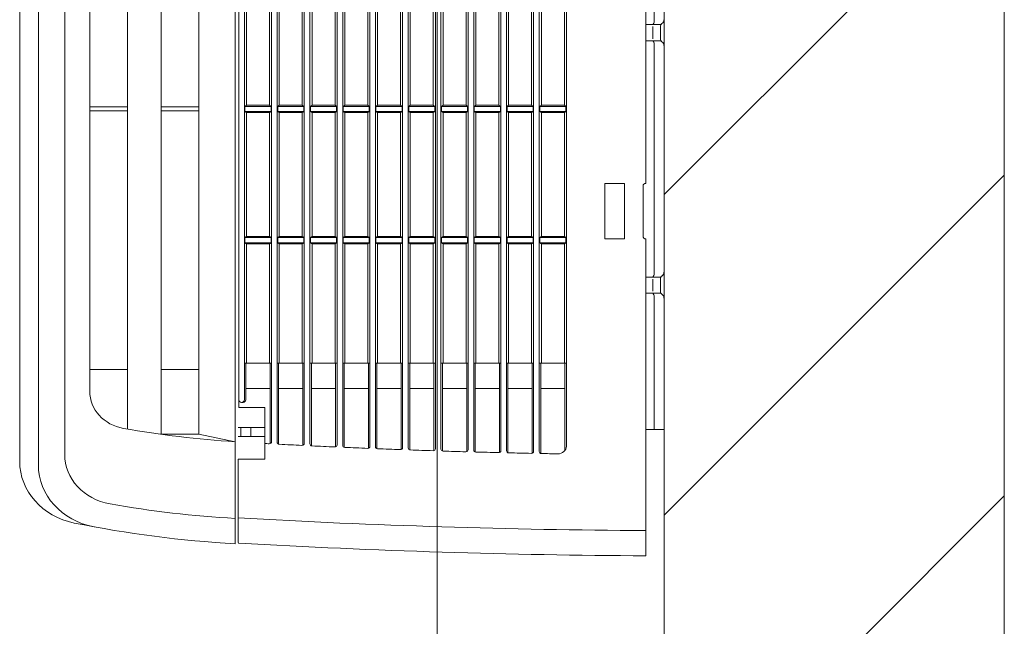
# Model space of a CAD drawing. Header units: millimetres. Extents: x -4612887 to -4536833, y -5457376 to -5415716.
# Tile 27 of 144: x -4593223 to -4592876, y -5441095 to -5440881. Entities that reach past the tile are written whole.
import ezdxf

# ---------------------------------------------------------------- set-up
doc = ezdxf.new("R2010")
doc.units = ezdxf.units.MM
doc.header["$MEASUREMENT"] = 0
doc.linetypes.add('Kropki i Kreski', pattern=[670.277762, 352.777767, -176.388884, 0, -141.111112])
for name, color, linetype, lineweight in [('is_KT-urzadzenia', 104, 'Continuous', 30), ('Osie', 8, 'Continuous', 18), ('Ściany wewnętrzne', 7, 'Continuous', 18)]:
    doc.layers.add(name, color=color, linetype=linetype, lineweight=lineweight)

msp = doc.modelspace()

# ---------------------------------------------------------------- hatches: boundary and pattern name
at = {"layer": 'Ściany wewnętrzne', "linetype": 'Continuous'}
h = msp.add_hatch(dxfattribs=at)
h.set_pattern_fill('BLOCZKI_CERAMICZNE', color=8, style=0, pattern_type=2)
h.set_pattern_definition([(45, (-4559356.9, -5416807.61), (-56.56854, 56.56854), [])])
h.paths.add_polyline_path([(-4592995.69, -5441714.1), (-4592875.69, -5441714.1), (-4592875.69, -5440667.76), (-4592895.69, -5440667.76), (-4592995.69, -5440667.76)])

# ---------------------------------------------------------------- linework, layer by layer
at = {"layer": 'is_KT-urzadzenia', "linetype": 'Continuous', "lineweight": 9}
for p, q in [((-4593146.87, -5441066.07), (-4593146.87, -5440076.83)), ((-4593216.31, -5440104.61), (-4593216.31, -5441038.28)), ((-4593222.9, -5440105.89), (-4593222.9, -5441037.01)), ((-4593207.02, -5440108.37), (-4593207.02, -5441034.52)), ((-4593122.53, -5441030.64), (-4593122.53, -5440112.26)), ((-4593120.55, -5441030.81), (-4593120.55, -5440112.08)), ((-4593110.97, -5441031.18), (-4593110.97, -5440111.71)), ((-4593109, -5441031.34), (-4593109, -5440111.55)), ((-4593099.42, -5441031.68), (-4593099.42, -5440111.22)), ((-4593097.45, -5441031.82), (-4593097.45, -5440111.07)), ((-4593087.87, -5441032.13), (-4593087.87, -5440110.77)), ((-4593085.89, -5441032.26), (-4593085.89, -5440110.64)), ((-4593076.32, -5441032.53), (-4593076.32, -5440110.37)), ((-4593074.34, -5441032.64), (-4593074.34, -5440110.25)), ((-4593064.76, -5441032.88), (-4593064.76, -5440110.01)), ((-4593062.79, -5441032.98), (-4593062.79, -5440109.91)), ((-4593053.21, -5441033.19), (-4593053.21, -5440109.71)), ((-4593051.23, -5441033.27), (-4593051.23, -5440109.62)), ((-4593041.66, -5441033.45), (-4593041.66, -5440109.45)), ((-4593039.68, -5441033.52), (-4593039.68, -5440109.38)), ((-4593030.1, -5441031.66), (-4593030.1, -5440111.24)), ((-4593173.03, -5440115.26), (-4593173.03, -5441027.45)), ((-4593159.7, -5440115.45), (-4593159.7, -5441027.45)), ((-4593134.08, -5441030.05), (-4593134.08, -5440112.85)), ((-4593132.11, -5441030.24), (-4593132.11, -5440112.66)), ((-4593184.88, -5440117.04), (-4593184.88, -5441025.6)), ((-4593145.63, -5441017.97), (-4593145.63, -5440124.93)), ((-4593143.66, -5441015.29), (-4593143.66, -5440127.6)), ((-4593198.21, -5440130.65), (-4593198.21, -5441012.25)), ((-4592999.12, -5440881.59), (-4592999.12, -5440221.61)), ((-4593002.11, -5440637.37), (-4593002.11, -5440938.91)), ((-4593142.92, -5440911.29), (-4593142.92, -5440867.64)), ((-4593134.82, -5440911.29), (-4593134.82, -5440867.64)), ((-4593131.36, -5440911.29), (-4593131.36, -5440867.64)), ((-4593123.27, -5440911.29), (-4593123.27, -5440867.64)), ((-4593119.81, -5440911.29), (-4593119.81, -5440867.64)), ((-4593111.71, -5440911.29), (-4593111.71, -5440867.64)), ((-4593108.26, -5440911.29), (-4593108.26, -5440867.64)), ((-4593100.16, -5440911.29), (-4593100.16, -5440867.64)), ((-4593096.71, -5440911.29), (-4593096.71, -5440867.64)), ((-4593088.61, -5440911.29), (-4593088.61, -5440867.64)), ((-4593085.15, -5440911.29), (-4593085.15, -5440867.64)), ((-4593077.06, -5440911.29), (-4593077.06, -5440867.64)), ((-4593073.6, -5440911.29), (-4593073.6, -5440867.64)), ((-4593065.5, -5440911.29), (-4593065.5, -5440867.64)), ((-4593062.05, -5440911.29), (-4593062.05, -5440867.64)), ((-4593053.95, -5440911.29), (-4593053.95, -5440867.64)), ((-4593050.49, -5440911.29), (-4593050.49, -5440867.64)), ((-4593042.4, -5440911.29), (-4593042.4, -5440867.64)), ((-4593038.94, -5440911.29), (-4593038.94, -5440867.64)), ((-4593030.84, -5440911.29), (-4593030.84, -5440867.64)), ((-4593002.11, -5440882.9), (-4592996.88, -5440882.9)), ((-4592999.61, -5440882.9), (-4592999.32, -5440882.38)), ((-4592996.88, -5440888.18), (-4592996.88, -5440883.31)), ((-4592996.4, -5440882.54), (-4592996.52, -5440882.63)), ((-4592999.61, -5440887.9), (-4592999.61, -5440883.6)), ((-4593002.11, -5440888.6), (-4592996.88, -5440888.6)), ((-4592999.32, -5440889.11), (-4592999.61, -5440888.6)), ((-4592999.12, -5440970.67), (-4592999.12, -5440889.91)), ((-4592996.4, -5440888.95), (-4592996.52, -5440888.86)), ((-4592995.69, -5440970.25), (-4592995.69, -5440890.32)), ((-4593198.21, -5440911.96), (-4593184.88, -5440911.96)), ((-4593198.21, -5440913.3), (-4593184.88, -5440913.3)), ((-4593173.03, -5440911.96), (-4593159.7, -5440911.96)), ((-4593173.03, -5440913.3), (-4593159.7, -5440913.3)), ((-4593143.47, -5440911.74), (-4593142.92, -5440911.29)), ((-4593143.47, -5440913.52), (-4593143.47, -5440911.74)), ((-4593143.47, -5440911.74), (-4593134.27, -5440911.74)), ((-4593142.92, -5440913.96), (-4593143.47, -5440913.52)), ((-4593143.47, -5440913.52), (-4593134.27, -5440913.52)), ((-4593134.82, -5440911.29), (-4593142.92, -5440911.29)), ((-4593142.92, -5440957.61), (-4593142.92, -5440913.96)), ((-4593142.92, -5440913.96), (-4593134.82, -5440913.96)), ((-4593134.27, -5440911.74), (-4593134.82, -5440911.29)), ((-4593134.82, -5440913.96), (-4593134.27, -5440913.52)), ((-4593134.82, -5440957.61), (-4593134.82, -5440913.96)), ((-4593134.27, -5440913.52), (-4593134.27, -5440911.74)), ((-4593131.92, -5440911.74), (-4593131.36, -5440911.29)), ((-4593131.92, -5440913.52), (-4593131.92, -5440911.74)), ((-4593131.92, -5440911.74), (-4593122.71, -5440911.74)), ((-4593131.36, -5440913.96), (-4593131.92, -5440913.52)), ((-4593131.92, -5440913.52), (-4593122.71, -5440913.52)), ((-4593123.27, -5440911.29), (-4593131.36, -5440911.29)), ((-4593131.36, -5440957.61), (-4593131.36, -5440913.96)), ((-4593131.36, -5440913.96), (-4593123.27, -5440913.96)), ((-4593122.71, -5440911.74), (-4593123.27, -5440911.29)), ((-4593123.27, -5440913.96), (-4593122.71, -5440913.52)), ((-4593123.27, -5440957.61), (-4593123.27, -5440913.96)), ((-4593122.71, -5440913.52), (-4593122.71, -5440911.74)), ((-4593120.37, -5440911.74), (-4593119.81, -5440911.29)), ((-4593120.37, -5440911.74), (-4593111.16, -5440911.74)), ((-4593120.37, -5440913.52), (-4593120.37, -5440911.74)), ((-4593120.37, -5440913.52), (-4593111.16, -5440913.52)), ((-4593119.81, -5440913.96), (-4593120.37, -5440913.52)), ((-4593111.71, -5440911.29), (-4593119.81, -5440911.29)), ((-4593119.81, -5440957.61), (-4593119.81, -5440913.96)), ((-4593119.81, -5440913.96), (-4593111.71, -5440913.96)), ((-4593111.16, -5440911.74), (-4593111.71, -5440911.29)), ((-4593111.71, -5440913.96), (-4593111.16, -5440913.52)), ((-4593111.71, -5440957.61), (-4593111.71, -5440913.96)), ((-4593111.16, -5440913.52), (-4593111.16, -5440911.74)), ((-4593108.81, -5440911.74), (-4593108.26, -5440911.29)), ((-4593108.81, -5440913.52), (-4593108.81, -5440911.74)), ((-4593108.81, -5440911.74), (-4593099.61, -5440911.74)), ((-4593108.26, -5440913.96), (-4593108.81, -5440913.52)), ((-4593108.81, -5440913.52), (-4593099.61, -5440913.52)), ((-4593100.16, -5440911.29), (-4593108.26, -5440911.29)), ((-4593108.26, -5440957.61), (-4593108.26, -5440913.96)), ((-4593108.26, -5440913.96), (-4593100.16, -5440913.96)), ((-4593099.61, -5440911.74), (-4593100.16, -5440911.29)), ((-4593100.16, -5440913.96), (-4593099.61, -5440913.52)), ((-4593100.16, -5440957.61), (-4593100.16, -5440913.96)), ((-4593099.61, -5440913.52), (-4593099.61, -5440911.74)), ((-4593097.26, -5440911.74), (-4593096.71, -5440911.29)), ((-4593097.26, -5440911.74), (-4593088.05, -5440911.74)), ((-4593097.26, -5440913.52), (-4593097.26, -5440911.74)), ((-4593097.26, -5440913.52), (-4593088.05, -5440913.52)), ((-4593096.71, -5440913.96), (-4593097.26, -5440913.52)), ((-4593088.61, -5440911.29), (-4593096.71, -5440911.29)), ((-4593096.71, -5440913.96), (-4593088.61, -5440913.96)), ((-4593096.71, -5440957.61), (-4593096.71, -5440913.96)), ((-4593088.05, -5440911.74), (-4593088.61, -5440911.29)), ((-4593088.61, -5440913.96), (-4593088.05, -5440913.52)), ((-4593088.61, -5440957.61), (-4593088.61, -5440913.96)), ((-4593088.05, -5440913.52), (-4593088.05, -5440911.74)), ((-4593085.71, -5440911.74), (-4593085.15, -5440911.29)), ((-4593085.71, -5440913.52), (-4593085.71, -5440911.74)), ((-4593085.71, -5440911.74), (-4593076.5, -5440911.74)), ((-4593085.15, -5440913.96), (-4593085.71, -5440913.52)), ((-4593085.71, -5440913.52), (-4593076.5, -5440913.52)), ((-4593077.06, -5440911.29), (-4593085.15, -5440911.29)), ((-4593085.15, -5440957.61), (-4593085.15, -5440913.96)), ((-4593085.15, -5440913.96), (-4593077.06, -5440913.96)), ((-4593076.5, -5440911.74), (-4593077.06, -5440911.29)), ((-4593077.06, -5440913.96), (-4593076.5, -5440913.52)), ((-4593077.06, -5440957.61), (-4593077.06, -5440913.96)), ((-4593076.5, -5440913.52), (-4593076.5, -5440911.74)), ((-4593074.16, -5440911.74), (-4593073.6, -5440911.29)), ((-4593074.16, -5440913.52), (-4593074.16, -5440911.74)), ((-4593074.16, -5440911.74), (-4593064.95, -5440911.74)), ((-4593073.6, -5440913.96), (-4593074.16, -5440913.52)), ((-4593074.16, -5440913.52), (-4593064.95, -5440913.52)), ((-4593065.5, -5440911.29), (-4593073.6, -5440911.29)), ((-4593073.6, -5440957.61), (-4593073.6, -5440913.96)), ((-4593073.6, -5440913.96), (-4593065.5, -5440913.96)), ((-4593064.95, -5440911.74), (-4593065.5, -5440911.29)), ((-4593065.5, -5440913.96), (-4593064.95, -5440913.52)), ((-4593065.5, -5440957.61), (-4593065.5, -5440913.96)), ((-4593064.95, -5440913.52), (-4593064.95, -5440911.74)), ((-4593062.6, -5440911.74), (-4593062.05, -5440911.29)), ((-4593062.6, -5440911.74), (-4593053.39, -5440911.74)), ((-4593062.6, -5440913.52), (-4593062.6, -5440911.74)), ((-4593062.6, -5440913.52), (-4593053.39, -5440913.52)), ((-4593062.05, -5440913.96), (-4593062.6, -5440913.52)), ((-4593053.95, -5440911.29), (-4593062.05, -5440911.29)), ((-4593062.05, -5440957.61), (-4593062.05, -5440913.96)), ((-4593062.05, -5440913.96), (-4593053.95, -5440913.96)), ((-4593053.39, -5440911.74), (-4593053.95, -5440911.29)), ((-4593053.95, -5440913.96), (-4593053.39, -5440913.52)), ((-4593053.95, -5440957.61), (-4593053.95, -5440913.96)), ((-4593053.39, -5440913.52), (-4593053.39, -5440911.74)), ((-4593051.05, -5440911.74), (-4593050.49, -5440911.29)), ((-4593051.05, -5440913.52), (-4593051.05, -5440911.74)), ((-4593051.05, -5440911.74), (-4593041.84, -5440911.74)), ((-4593050.49, -5440913.96), (-4593051.05, -5440913.52)), ((-4593051.05, -5440913.52), (-4593041.84, -5440913.52)), ((-4593042.4, -5440911.29), (-4593050.49, -5440911.29)), ((-4593050.49, -5440957.61), (-4593050.49, -5440913.96)), ((-4593050.49, -5440913.96), (-4593042.4, -5440913.96)), ((-4593041.84, -5440911.74), (-4593042.4, -5440911.29)), ((-4593042.4, -5440913.96), (-4593041.84, -5440913.52)), ((-4593042.4, -5440957.61), (-4593042.4, -5440913.96)), ((-4593041.84, -5440913.52), (-4593041.84, -5440911.74)), ((-4593039.5, -5440911.74), (-4593038.94, -5440911.29)), ((-4593039.5, -5440911.74), (-4593030.29, -5440911.74)), ((-4593039.5, -5440913.52), (-4593039.5, -5440911.74)), ((-4593039.5, -5440913.52), (-4593030.29, -5440913.52)), ((-4593038.94, -5440913.96), (-4593039.5, -5440913.52)), ((-4593030.84, -5440911.29), (-4593038.94, -5440911.29)), ((-4593038.94, -5440957.61), (-4593038.94, -5440913.96)), ((-4593038.94, -5440913.96), (-4593030.84, -5440913.96)), ((-4593030.29, -5440911.74), (-4593030.84, -5440911.29)), ((-4593030.84, -5440913.96), (-4593030.29, -5440913.52)), ((-4593030.84, -5440957.61), (-4593030.84, -5440913.96)), ((-4593030.29, -5440913.52), (-4593030.29, -5440911.74)), ((-4593016.53, -5440938.91), (-4593016.53, -5440958.51)), ((-4593016.53, -5440938.91), (-4593009.61, -5440938.91)), ((-4593009.61, -5440938.91), (-4593009.61, -5440958.51)), ((-4593003.1, -5440939.8), (-4593003.1, -5440957.61)), ((-4593143.47, -5440958.06), (-4593142.92, -5440957.61)), ((-4593143.47, -5440959.84), (-4593143.47, -5440958.06)), ((-4593143.47, -5440958.06), (-4593134.27, -5440958.06)), ((-4593134.82, -5440957.61), (-4593142.92, -5440957.61)), ((-4593134.27, -5440958.06), (-4593134.82, -5440957.61)), ((-4593134.27, -5440959.84), (-4593134.27, -5440958.06)), ((-4593131.92, -5440958.06), (-4593131.36, -5440957.61)), ((-4593131.92, -5440959.84), (-4593131.92, -5440958.06)), ((-4593131.92, -5440958.06), (-4593122.71, -5440958.06)), ((-4593123.27, -5440957.61), (-4593131.36, -5440957.61)), ((-4593122.71, -5440958.06), (-4593123.27, -5440957.61)), ((-4593122.71, -5440959.84), (-4593122.71, -5440958.06)), ((-4593120.37, -5440958.06), (-4593119.81, -5440957.61)), ((-4593120.37, -5440958.06), (-4593111.16, -5440958.06)), ((-4593120.37, -5440959.84), (-4593120.37, -5440958.06)), ((-4593111.71, -5440957.61), (-4593119.81, -5440957.61)), ((-4593111.16, -5440958.06), (-4593111.71, -5440957.61)), ((-4593111.16, -5440959.84), (-4593111.16, -5440958.06)), ((-4593108.81, -5440958.06), (-4593108.26, -5440957.61)), ((-4593108.81, -5440959.84), (-4593108.81, -5440958.06)), ((-4593108.81, -5440958.06), (-4593099.61, -5440958.06)), ((-4593100.16, -5440957.61), (-4593108.26, -5440957.61)), ((-4593099.61, -5440958.06), (-4593100.16, -5440957.61)), ((-4593099.61, -5440959.84), (-4593099.61, -5440958.06)), ((-4593097.26, -5440958.06), (-4593096.71, -5440957.61)), ((-4593097.26, -5440958.06), (-4593088.05, -5440958.06)), ((-4593097.26, -5440959.84), (-4593097.26, -5440958.06)), ((-4593088.61, -5440957.61), (-4593096.71, -5440957.61)), ((-4593088.05, -5440958.06), (-4593088.61, -5440957.61)), ((-4593088.05, -5440959.84), (-4593088.05, -5440958.06)), ((-4593085.71, -5440958.06), (-4593085.15, -5440957.61)), ((-4593085.71, -5440959.84), (-4593085.71, -5440958.06)), ((-4593085.71, -5440958.06), (-4593076.5, -5440958.06)), ((-4593077.06, -5440957.61), (-4593085.15, -5440957.61)), ((-4593076.5, -5440958.06), (-4593077.06, -5440957.61)), ((-4593076.5, -5440959.84), (-4593076.5, -5440958.06)), ((-4593074.16, -5440958.06), (-4593073.6, -5440957.61)), ((-4593074.16, -5440959.84), (-4593074.16, -5440958.06)), ((-4593074.16, -5440958.06), (-4593064.95, -5440958.06)), ((-4593065.5, -5440957.61), (-4593073.6, -5440957.61)), ((-4593064.95, -5440958.06), (-4593065.5, -5440957.61)), ((-4593064.95, -5440959.84), (-4593064.95, -5440958.06)), ((-4593062.6, -5440958.06), (-4593062.05, -5440957.61)), ((-4593062.6, -5440958.06), (-4593053.39, -5440958.06)), ((-4593062.6, -5440959.84), (-4593062.6, -5440958.06)), ((-4593053.95, -5440957.61), (-4593062.05, -5440957.61)), ((-4593053.39, -5440958.06), (-4593053.95, -5440957.61)), ((-4593053.39, -5440959.84), (-4593053.39, -5440958.06)), ((-4593051.05, -5440958.06), (-4593050.49, -5440957.61)), ((-4593051.05, -5440959.84), (-4593051.05, -5440958.06)), ((-4593051.05, -5440958.06), (-4593041.84, -5440958.06)), ((-4593042.4, -5440957.61), (-4593050.49, -5440957.61)), ((-4593041.84, -5440958.06), (-4593042.4, -5440957.61)), ((-4593041.84, -5440959.84), (-4593041.84, -5440958.06)), ((-4593039.5, -5440958.06), (-4593038.94, -5440957.61)), ((-4593039.5, -5440958.06), (-4593030.29, -5440958.06)), ((-4593039.5, -5440959.84), (-4593039.5, -5440958.06)), ((-4593030.84, -5440957.61), (-4593038.94, -5440957.61)), ((-4593030.29, -5440958.06), (-4593030.84, -5440957.61)), ((-4593030.29, -5440959.84), (-4593030.29, -5440958.06)), ((-4593016.53, -5440958.51), (-4593009.61, -5440958.51)), ((-4593002.11, -5440958.51), (-4593002.11, -5441070.32)), ((-4593142.92, -5440960.29), (-4593143.47, -5440959.84)), ((-4593143.47, -5440959.84), (-4593134.27, -5440959.84)), ((-4593142.92, -5441002.38), (-4593142.92, -5440960.29)), ((-4593142.92, -5440960.29), (-4593134.82, -5440960.29)), ((-4593134.82, -5440960.29), (-4593134.27, -5440959.84)), ((-4593134.82, -5441002.38), (-4593134.82, -5440960.29)), ((-4593131.36, -5440960.29), (-4593131.92, -5440959.84)), ((-4593131.92, -5440959.84), (-4593122.71, -5440959.84)), ((-4593131.36, -5441002.38), (-4593131.36, -5440960.29)), ((-4593131.36, -5440960.29), (-4593123.27, -5440960.29)), ((-4593123.27, -5440960.29), (-4593122.71, -5440959.84)), ((-4593123.27, -5441002.38), (-4593123.27, -5440960.29)), ((-4593120.37, -5440959.84), (-4593111.16, -5440959.84)), ((-4593119.81, -5440960.29), (-4593120.37, -5440959.84)), ((-4593119.81, -5441002.38), (-4593119.81, -5440960.29)), ((-4593119.81, -5440960.29), (-4593111.71, -5440960.29)), ((-4593111.71, -5440960.29), (-4593111.16, -5440959.84)), ((-4593111.71, -5441002.38), (-4593111.71, -5440960.29)), ((-4593108.26, -5440960.29), (-4593108.81, -5440959.84)), ((-4593108.81, -5440959.84), (-4593099.61, -5440959.84)), ((-4593108.26, -5441002.38), (-4593108.26, -5440960.29)), ((-4593108.26, -5440960.29), (-4593100.16, -5440960.29)), ((-4593100.16, -5440960.29), (-4593099.61, -5440959.84)), ((-4593100.16, -5441002.38), (-4593100.16, -5440960.29)), ((-4593097.26, -5440959.84), (-4593088.05, -5440959.84)), ((-4593096.71, -5440960.29), (-4593097.26, -5440959.84)), ((-4593096.71, -5440960.29), (-4593088.61, -5440960.29)), ((-4593096.71, -5441002.38), (-4593096.71, -5440960.29)), ((-4593088.61, -5440960.29), (-4593088.05, -5440959.84)), ((-4593088.61, -5441002.38), (-4593088.61, -5440960.29)), ((-4593085.15, -5440960.29), (-4593085.71, -5440959.84)), ((-4593085.71, -5440959.84), (-4593076.5, -5440959.84)), ((-4593085.15, -5441002.38), (-4593085.15, -5440960.29)), ((-4593085.15, -5440960.29), (-4593077.06, -5440960.29)), ((-4593077.06, -5440960.29), (-4593076.5, -5440959.84)), ((-4593077.06, -5441002.38), (-4593077.06, -5440960.29)), ((-4593073.6, -5440960.29), (-4593074.16, -5440959.84)), ((-4593074.16, -5440959.84), (-4593064.95, -5440959.84)), ((-4593073.6, -5441002.38), (-4593073.6, -5440960.29)), ((-4593073.6, -5440960.29), (-4593065.5, -5440960.29)), ((-4593065.5, -5440960.29), (-4593064.95, -5440959.84)), ((-4593065.5, -5441002.38), (-4593065.5, -5440960.29)), ((-4593062.6, -5440959.84), (-4593053.39, -5440959.84)), ((-4593062.05, -5440960.29), (-4593062.6, -5440959.84)), ((-4593062.05, -5440960.29), (-4593053.95, -5440960.29)), ((-4593062.05, -5441002.38), (-4593062.05, -5440960.29)), ((-4593053.95, -5440960.29), (-4593053.39, -5440959.84)), ((-4593053.95, -5441002.38), (-4593053.95, -5440960.29)), ((-4593050.49, -5440960.29), (-4593051.05, -5440959.84)), ((-4593051.05, -5440959.84), (-4593041.84, -5440959.84)), ((-4593050.49, -5441002.38), (-4593050.49, -5440960.29)), ((-4593050.49, -5440960.29), (-4593042.4, -5440960.29)), ((-4593042.4, -5440960.29), (-4593041.84, -5440959.84)), ((-4593042.4, -5441002.38), (-4593042.4, -5440960.29)), ((-4593039.5, -5440959.84), (-4593030.29, -5440959.84)), ((-4593038.94, -5440960.29), (-4593039.5, -5440959.84)), ((-4593038.94, -5441002.38), (-4593038.94, -5440960.29)), ((-4593038.94, -5440960.29), (-4593030.84, -5440960.29)), ((-4593030.84, -5440960.29), (-4593030.29, -5440959.84)), ((-4593030.84, -5441002.38), (-4593030.84, -5440960.29)), ((-4593002.11, -5440971.98), (-4592996.88, -5440971.98)), ((-4592999.61, -5440971.98), (-4592999.32, -5440971.46)), ((-4592999.61, -5440976.98), (-4592999.61, -5440972.68)), ((-4592996.88, -5440977.26), (-4592996.88, -5440972.39)), ((-4592996.4, -5440971.62), (-4592996.52, -5440971.71)), ((-4593002.11, -5440977.68), (-4592996.88, -5440977.68)), ((-4592999.32, -5440978.19), (-4592999.61, -5440977.68)), ((-4592999.12, -5441025.69), (-4592999.12, -5440978.99)), ((-4592996.4, -5440978.03), (-4592996.52, -5440977.94)), ((-4592995.69, -5441025.69), (-4592995.69, -5440979.4)), ((-4593198.21, -5441004.6), (-4593184.88, -5441004.6)), ((-4593173.03, -5441004.6), (-4593159.7, -5441004.6)), ((-4593143.66, -5441002.38), (-4593134.08, -5441002.38)), ((-4593143.15, -5441015.29), (-4593143.15, -5441002.38)), ((-4593134.59, -5441030.71), (-4593134.59, -5441002.38)), ((-4593132.11, -5441002.38), (-4593122.53, -5441002.38)), ((-4593131.6, -5441030.94), (-4593131.6, -5441002.38)), ((-4593123.04, -5441031.37), (-4593123.04, -5441002.38)), ((-4593120.55, -5441002.38), (-4593110.97, -5441002.38)), ((-4593120.04, -5441031.51), (-4593120.04, -5441002.38)), ((-4593111.48, -5441031.91), (-4593111.48, -5441002.38)), ((-4593109, -5441002.38), (-4593099.42, -5441002.38)), ((-4593108.49, -5441032.04), (-4593108.49, -5441002.38)), ((-4593099.93, -5441032.41), (-4593099.93, -5441002.38)), ((-4593097.45, -5441002.38), (-4593087.87, -5441002.38)), ((-4593096.94, -5441032.53), (-4593096.94, -5441002.38)), ((-4593088.38, -5441032.85), (-4593088.38, -5441002.38)), ((-4593085.89, -5441002.38), (-4593076.32, -5441002.38)), ((-4593085.38, -5441032.96), (-4593085.38, -5441002.38)), ((-4593076.82, -5441033.25), (-4593076.82, -5441002.38)), ((-4593074.34, -5441002.38), (-4593064.76, -5441002.38)), ((-4593073.83, -5441033.35), (-4593073.83, -5441002.38)), ((-4593065.27, -5441033.6), (-4593065.27, -5441002.38)), ((-4593062.79, -5441002.38), (-4593053.21, -5441002.38)), ((-4593062.28, -5441033.69), (-4593062.28, -5441002.38)), ((-4593053.72, -5441033.91), (-4593053.72, -5441002.38)), ((-4593051.23, -5441002.38), (-4593041.66, -5441002.38)), ((-4593050.73, -5441033.98), (-4593050.73, -5441002.38)), ((-4593042.17, -5441034.16), (-4593042.17, -5441002.38)), ((-4593039.68, -5441002.38), (-4593030.1, -5441002.38)), ((-4593039.17, -5441034.22), (-4593039.17, -5441002.38)), ((-4593030.61, -5441033.16), (-4593030.61, -5441002.38)), ((-4593143.15, -5441011.29), (-4593134.59, -5441011.29)), ((-4593131.6, -5441011.29), (-4593123.04, -5441011.29)), ((-4593120.04, -5441011.29), (-4593111.48, -5441011.29)), ((-4593108.49, -5441011.29), (-4593099.93, -5441011.29)), ((-4593096.94, -5441011.29), (-4593088.38, -5441011.29)), ((-4593085.38, -5441011.29), (-4593076.82, -5441011.29)), ((-4593073.83, -5441011.29), (-4593065.27, -5441011.29)), ((-4593062.28, -5441011.29), (-4593053.72, -5441011.29)), ((-4593050.73, -5441011.29), (-4593042.17, -5441011.29)), ((-4593039.17, -5441011.29), (-4593030.61, -5441011.29)), ((-4593145.63, -5441017.97), (-4593136.5, -5441017.97)), ((-4593144.65, -5441016.19), (-4593144.1, -5441016.19)), ((-4593136.5, -5441036.23), (-4593136.5, -5441017.97)), ((-4593145.88, -5441025.09), (-4593136.5, -5441025.09)), ((-4593144.89, -5441028.21), (-4593144.89, -5441025.09)), ((-4593141.44, -5441028.21), (-4593141.44, -5441025.09)), ((-4593002.11, -5441025.69), (-4592995.69, -5441025.69)), ((-4593173.03, -5441027.45), (-4593159.7, -5441027.45)), ((-4593159.7, -5441027.45), (-4593146.87, -5441030.09)), ((-4593145.88, -5441028.21), (-4593136.5, -5441028.21)), ((-4593145.88, -5441065.61), (-4593145.88, -5441036.23)), ((-4593145.88, -5441036.23), (-4593136.5, -5441036.23))]:
    msp.add_line(p, q, dxfattribs=at)
at = {"layer": 'is_KT-urzadzenia', "linetype": 'Continuous', "lineweight": 9, "extrusion": (0, 0, -1)}
for centre, major_axis, ratio, start_param, end_param in [((-4593001.09, -5440881.59), (1.97, 0), 0.902143, -0.000003, 0.461287), ((-4592995.89, -5440883.31), (0.987, 0), 0.902143, 3.141598, 4.017656), ((-4592997.67, -5440881.17), (-1.97, 0), 0.902143, 3.141593, 4.017651), ((-4593001.09, -5440889.91), (-1.97, 0), 0.902143, 2.680303, 3.141593), ((-4592995.89, -5440888.18), (-0.987, 0), 0.902143, -0.876063, -0.000005), ((-4592997.67, -5440890.32), (1.97, 0), 0.902143, -0.876056, 0.000003), ((-4593002.11, -5440939.8), (-0.987, 0), 0.902143, 0, 1.570796), ((-4593002.11, -5440957.61), (0.987, 0), 0.902143, 1.570796, 3.141593), ((-4593001.09, -5440970.67), (1.97, 0), 0.902143, -0.000003, 0.461287), ((-4592995.89, -5440972.39), (0.987, 0), 0.902143, 3.141598, 4.017656), ((-4592997.67, -5440970.25), (-1.97, 0), 0.902143, 3.141593, 4.017651), ((-4593001.09, -5440978.99), (-1.97, 0), 0.902143, 2.680303, 3.141593), ((-4592995.89, -5440977.26), (-0.987, 0), 0.902143, -0.876063, -0.000005), ((-4592997.67, -5440979.4), (1.97, 0), 0.902143, -0.876056, 0.000003), ((-4593183.4, -5441012.25), (-14.81, 0), 0.902143, -1.376645, 0), ((-4593144.65, -5441015.29), (-0.987, 0), 0.902143, 3.141593, 6.283185), ((-4593144.14, -5441015.29), (-0.987, 0), 0.902143, 3.141593, 4.712389), ((-4593124.21, -5440740.67), (321.61, 0), 0.902143, 1.641302, 1.764948), ((-4592985.78, -5438754.27), (-2527.84, 0), 0.902142, -1.511765, -1.511138), ((-4593134.87, -5441030.05), (0.79, 0), 0.902143, 0, 1.629826), ((-4593131.32, -5441030.24), (0.79, 0), 0.902143, 1.628421, 3.141597), ((-4592985.79, -5438754.26), (-2527.84, 0), 0.902143, -1.516346, -1.513176), ((-4593123.32, -5441030.64), (0.79, 0), 0.902143, -0.000002, 1.625244), ((-4593119.76, -5441030.81), (0.79, 0), 0.902143, 1.623839, 3.141594), ((-4592985.79, -5438754.26), (2527.84, 0), 0.902143, 1.620667, 1.623837), ((-4593111.76, -5441031.18), (0.79, 0), 0.902143, 0.000003, 1.620671), ((-4593108.21, -5441031.34), (0.79, 0), 0.902143, 1.619262, 3.141595), ((-4592985.79, -5438754.26), (2527.84, 0), 0.902143, 1.616091, 1.61926), ((-4593100.21, -5441031.68), (0.79, 0), 0.902143, -0.000002, 1.616089), ((-4593096.66, -5441031.82), (0.79, 0), 0.902143, 1.614684, 3.141594), ((-4592985.79, -5438754.26), (2527.84, 0), 0.902143, 1.611516, 1.614684), ((-4593088.66, -5441032.13), (-0.79, 0), 0.902143, 3.141593, 4.753108), ((-4593085.1, -5441032.26), (-0.79, 0), 0.902143, -1.531487, -0.000002), ((-4593077.11, -5441032.53), (-0.79, 0), 0.902143, 3.141598, 4.748538), ((-4593033.07, -5441031.66), (-2.96, 0), 0.902143, 3.141593, 4.731115), ((-4593187.27, -5441034.52), (19.75, 0), 0.902143, 1.762204, 3.141593), ((-4592985.79, -5438754.26), (2527.84, 0), 0.902143, 1.60694, 1.610107), ((-4593073.55, -5441032.64), (0.79, 0), 0.902143, 1.605532, 3.141592), ((-4592985.79, -5438754.26), (2527.84, 0), 0.902143, 1.602366, 1.605533), ((-4593065.55, -5441032.88), (-0.79, 0), 0.902143, 3.141593, 4.743958), ((-4593062, -5441032.98), (0.79, 0), 0.902143, 1.600963, 3.141598), ((-4592985.79, -5438754.26), (-2527.84, 0), 0.902143, -1.543801, -1.540635), ((-4593054, -5441033.19), (0.79, 0), 0.902143, -0.000003, 1.597789), ((-4593050.44, -5441033.27), (0.79, 0), 0.902143, 1.596381, 3.141589), ((-4592985.79, -5438754.26), (-2527.84, 0), 0.902143, -1.548373, -1.545207), ((-4593042.45, -5441033.45), (-0.79, 0), 0.902143, 3.141594, 4.734813), ((-4593038.89, -5441033.52), (-0.79, 0), 0.902143, -1.549784, -0.000003), ((-4592985.79, -5438754.26), (2527.84, 0), 0.902143, 1.589522, 1.591812), ((-4593198.21, -5441037.01), (-24.69, 0), 0.902143, -1.34901, 0), ((-4593191.62, -5441038.28), (-24.69, 0), 0.902143, -1.369045, 0), ((-4593124.21, -5440740.94), (-351.23, 0), 0.902143, -1.506246, -1.379389), ((-4592985.79, -5438754.26), (-2557.46, 0), 0.902143, -1.564414, -1.508157), ((-4593124.21, -5440740.94), (361.11, 0), 0.902143, 1.633579, 1.792583), ((-4593145.58, -5441065.61), (0.296, 0), 0.902143, 1.63308, 3.141587), ((-4592985.79, -5438754.26), (-2567.34, 0), 0.902143, -1.564439, -1.508507)]:
    msp.add_ellipse(centre, major_axis=major_axis, ratio=ratio, start_param=start_param, end_param=end_param, dxfattribs=at)
at = {"layer": 'Osie', "color": 8, "linetype": 'Kropki i Kreski'}
msp.add_line((-4593075.69, -5455206.55), (-4593075.69, -5416505.97), dxfattribs=at)
at = {"layer": 'Ściany wewnętrzne', "color": 8, "linetype": 'Continuous', "flags": 128}
for points in [[(-4592995.69, -5440667.76), (-4592995.69, -5441714.1)], [(-4592875.69, -5442455.13), (-4592875.69, -5440667.76)]]:
    msp.add_lwpolyline(points, dxfattribs=at)

doc.saveas('drawing.dxf')
